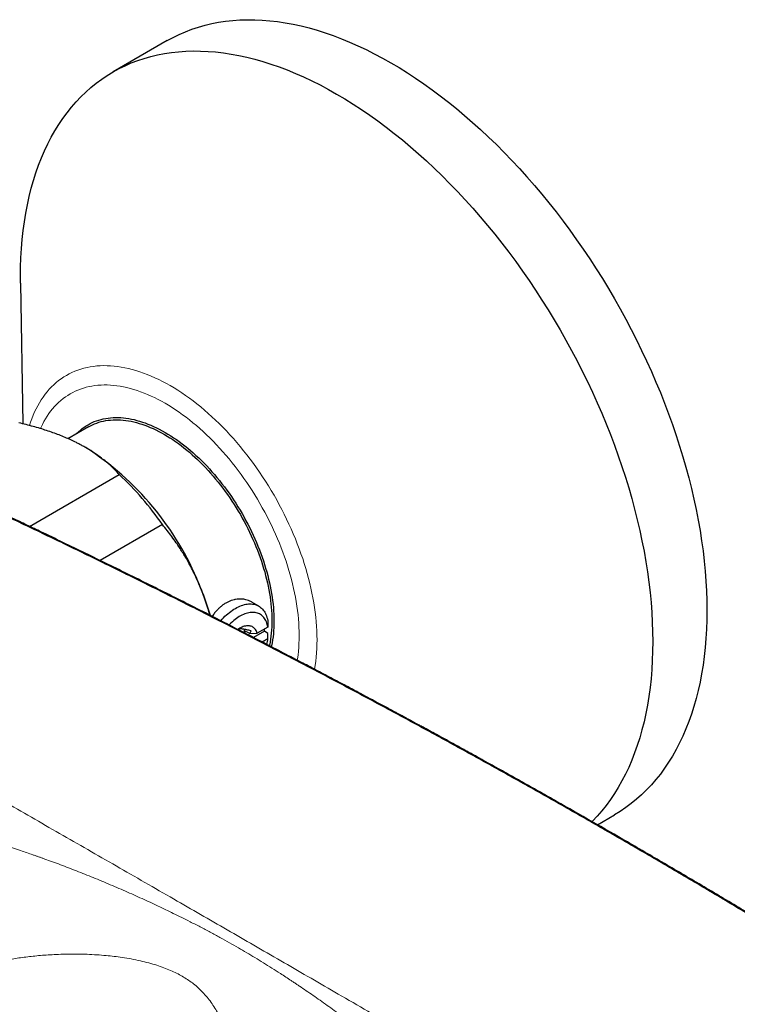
# Model space of a CAD drawing. Header units: millimetres. Extents: x 8 to 1269, y 12 to 684.
# Tile 40 of 50: x 1096 to 1152, y 338 to 415. Entities that reach past the tile are written whole.
import ezdxf

# ---------------------------------------------------------------- set-up
doc = ezdxf.new("R2010")
doc.units = ezdxf.units.MM

msp = doc.modelspace()

# ---------------------------------------------------------------- linework, layer by layer
at = {"color": 7, "linetype": 'Continuous', "lineweight": 30}
for p, q in [((1107.125, 413.106), (1102.883, 410.657)), ((1095.637, 394.127), (1095.803, 383.104)), ((1100.943, 382.864), (1099.346, 381.942)), ((1100.728, 381.246), (1100.712, 381.256)), ((1096.332, 375.078), (1103.366, 379.139)), ((1106.746, 375.213), (1101.871, 372.399)), ((1114.279, 368.835), (1113.749, 369.141)), ((1115.001, 367.185), (1114.168, 366.703)), ((1115.006, 367.596), (1115.001, 367.185)), ((1113.232, 366.898), (1113.584, 366.695)), ((1113.232, 366.702), (1113.232, 366.898)), ((1113.584, 366.695), (1114.168, 366.703)), ((1114.723, 366.861), (1113.876, 366.372)), ((1114.549, 366.026), (1115.001, 366.286)), ((1115.006, 366.697), (1114.723, 366.861)), ((1115.001, 366.286), (1115.006, 366.697)), ((1140.797, 351.717), (1142.123, 352.483))]:
    msp.add_line(p, q, dxfattribs=at)
at = {"color": 7, "linetype": 'Continuous', "lineweight": 30, "flags": 128}
for points in [[(1107.125, 413.106), (1107.588, 413.36), (1108.064, 413.593), (1108.551, 413.805), (1109.049, 413.996), (1109.558, 414.165), (1110.077, 414.313), (1110.606, 414.44), (1111.145, 414.544), (1111.693, 414.627), (1112.25, 414.688), (1112.815, 414.728), (1113.388, 414.745), (1113.969, 414.74), (1114.558, 414.714), (1115.153, 414.666), (1115.755, 414.595), (1116.363, 414.504), (1116.976, 414.39), (1117.595, 414.255), (1118.219, 414.098), (1118.847, 413.919), (1119.479, 413.72), (1120.114, 413.499), (1120.753, 413.257), (1121.394, 412.994), (1122.037, 412.71), (1122.682, 412.406), (1123.329, 412.082), (1123.976, 411.738), (1124.624, 411.374), (1125.272, 410.99), (1125.919, 410.587), (1126.566, 410.165), (1127.211, 409.724), (1127.854, 409.264), (1128.496, 408.787), (1129.134, 408.291), (1129.77, 407.779), (1130.402, 407.249), (1131.03, 406.702), (1131.653, 406.139), (1132.272, 405.56), (1132.885, 404.965), (1133.493, 404.355), (1134.095, 403.731), (1134.69, 403.092), (1135.279, 402.439), (1135.86, 401.772), (1136.433, 401.093), (1136.998, 400.401), (1137.555, 399.697), (1138.103, 398.982), (1138.642, 398.255), (1139.171, 397.518), (1139.69, 396.77), (1140.199, 396.014), (1140.697, 395.248), (1141.184, 394.473), (1141.66, 393.691), (1142.124, 392.901), (1142.576, 392.104), (1143.016, 391.3), (1143.443, 390.491), (1143.857, 389.677), (1144.259, 388.858), (1144.646, 388.034), (1145.02, 387.208), (1145.38, 386.378), (1145.726, 385.545), (1146.057, 384.711), (1146.374, 383.876), (1146.675, 383.039), (1146.962, 382.203), (1147.233, 381.367), (1147.489, 380.532), (1147.729, 379.698), (1147.953, 378.867), (1148.162, 378.038), (1148.354, 377.213), (1148.53, 376.391), (1148.689, 375.574), (1148.832, 374.762), (1148.958, 373.955), (1149.068, 373.154), (1149.161, 372.36), (1149.237, 371.573), (1149.297, 370.794), (1149.339, 370.023), (1149.364, 369.261), (1149.373, 368.508), (1149.364, 367.764), (1149.339, 367.031), (1149.297, 366.309), (1149.237, 365.599), (1149.161, 364.899), (1149.068, 364.213), (1148.958, 363.539), (1148.832, 362.878), (1148.689, 362.231), (1148.53, 361.598), (1148.354, 360.979), (1148.162, 360.375), (1147.953, 359.787), (1147.729, 359.215), (1147.489, 358.658), (1147.233, 358.119), (1146.962, 357.596), (1146.675, 357.09), (1146.374, 356.602), (1146.057, 356.132), (1145.726, 355.68), (1145.38, 355.247), (1145.02, 354.833), (1144.646, 354.438), (1144.259, 354.062), (1143.857, 353.706), (1143.443, 353.37), (1143.016, 353.054), (1142.576, 352.759), (1142.124, 352.484), (1142.123, 352.483)], [(1095.637, 394.127), (1095.633, 394.633), (1095.641, 395.376), (1095.667, 396.109), (1095.709, 396.831), (1095.768, 397.542), (1095.844, 398.241), (1095.937, 398.927), (1096.047, 399.601), (1096.174, 400.262), (1096.316, 400.909), (1096.476, 401.543), (1096.652, 402.161), (1096.844, 402.765), (1097.052, 403.353), (1097.276, 403.925), (1097.517, 404.482), (1097.772, 405.022), (1098.044, 405.544), (1098.33, 406.05), (1098.632, 406.538), (1098.948, 407.008), (1099.28, 407.46), (1099.625, 407.893), (1099.985, 408.307), (1100.359, 408.702), (1100.747, 409.078), (1101.148, 409.434), (1101.562, 409.77), (1101.99, 410.086), (1102.429, 410.381), (1102.881, 410.656), (1103.346, 410.911), (1103.821, 411.144), (1104.308, 411.356), (1104.807, 411.547), (1105.315, 411.716), (1105.834, 411.864), (1106.364, 411.99), (1106.902, 412.095), (1107.45, 412.178), (1108.007, 412.239), (1108.572, 412.278), (1109.146, 412.296), (1109.727, 412.291), (1110.315, 412.265), (1110.91, 412.216), (1111.512, 412.146), (1112.12, 412.054), (1112.734, 411.941), (1113.352, 411.805), (1113.976, 411.648), (1114.604, 411.47), (1115.236, 411.27), (1115.871, 411.049), (1116.51, 410.808), (1117.151, 410.545), (1117.794, 410.261), (1118.44, 409.957), (1119.086, 409.633), (1119.734, 409.289), (1120.381, 408.924), (1121.029, 408.541), (1121.677, 408.138), (1122.323, 407.715), (1122.968, 407.274), (1123.612, 406.815), (1124.253, 406.338), (1124.892, 405.842), (1125.527, 405.329), (1126.159, 404.8), (1126.787, 404.253), (1127.41, 403.69), (1128.029, 403.111), (1128.643, 402.516), (1129.251, 401.906), (1129.852, 401.282), (1130.448, 400.643), (1131.036, 399.99), (1131.617, 399.323), (1132.19, 398.644), (1132.756, 397.952), (1133.313, 397.248), (1133.861, 396.532), (1134.399, 395.806), (1134.928, 395.069), (1135.447, 394.321), (1135.956, 393.564), (1136.454, 392.798), (1136.942, 392.024), (1137.417, 391.241), (1137.881, 390.451), (1138.334, 389.654), (1138.773, 388.851), (1139.201, 388.042), (1139.615, 387.228), (1140.016, 386.408), (1140.404, 385.585), (1140.778, 384.758), (1141.137, 383.928), (1141.483, 383.096), (1141.814, 382.262), (1142.131, 381.426), (1142.433, 380.59), (1142.719, 379.754), (1142.991, 378.918), (1143.246, 378.083), (1143.486, 377.249), (1143.711, 376.418), (1143.919, 375.589), (1144.111, 374.764), (1144.287, 373.942), (1144.446, 373.125), (1144.589, 372.312), (1144.716, 371.506), (1144.825, 370.705), (1144.918, 369.911), (1144.995, 369.124), (1145.054, 368.345), (1145.096, 367.574), (1145.122, 366.811), (1145.13, 366.058), (1145.122, 365.315), (1145.096, 364.582), (1145.054, 363.86), (1144.995, 363.149), (1144.918, 362.45), (1144.825, 361.764), (1144.716, 361.089), (1144.589, 360.429), (1144.446, 359.781), (1144.287, 359.148), (1144.111, 358.53), (1143.919, 357.926), (1143.711, 357.338), (1143.486, 356.766), (1143.246, 356.209), (1142.991, 355.669), (1142.719, 355.147), (1142.433, 354.641), (1142.131, 354.153), (1141.814, 353.683), (1141.483, 353.231), (1141.137, 352.798), (1140.778, 352.384), (1140.404, 351.989), (1140.374, 351.959)], [(1100.018, 382.33), (1100.047, 382.361), (1100.181, 382.49), (1100.319, 382.613), (1100.462, 382.728), (1100.609, 382.837), (1100.761, 382.939), (1100.916, 383.034), (1101.076, 383.121), (1101.24, 383.202), (1101.408, 383.275), (1101.58, 383.341), (1101.755, 383.399), (1101.934, 383.45), (1102.116, 383.494), (1102.302, 383.53), (1102.491, 383.558), (1102.683, 383.579), (1102.877, 383.593), (1103.075, 383.599), (1103.275, 383.597), (1103.478, 383.588), (1103.683, 383.571), (1103.89, 383.547), (1104.1, 383.516), (1104.311, 383.476), (1104.524, 383.43), (1104.739, 383.376), (1104.956, 383.314), (1105.173, 383.245), (1105.392, 383.169), (1105.612, 383.086), (1105.833, 382.995), (1106.055, 382.898), (1106.277, 382.793), (1106.5, 382.681), (1106.723, 382.563), (1106.946, 382.437), (1107.17, 382.305), (1107.393, 382.166), (1107.615, 382.02), (1107.838, 381.869), (1108.059, 381.71), (1108.28, 381.546), (1108.5, 381.375), (1108.719, 381.198), (1108.937, 381.016), (1109.154, 380.827), (1109.368, 380.633), (1109.582, 380.434), (1109.793, 380.229), (1110.002, 380.019), (1110.21, 379.804), (1110.415, 379.583), (1110.618, 379.358), (1110.818, 379.129), (1111.015, 378.895), (1111.21, 378.656), (1111.402, 378.414), (1111.591, 378.167), (1111.777, 377.917), (1111.959, 377.663), (1112.138, 377.405), (1112.313, 377.144), (1112.485, 376.88), (1112.653, 376.614), (1112.816, 376.344), (1112.976, 376.072), (1113.132, 375.797), (1113.284, 375.52), (1113.431, 375.242), (1113.574, 374.961), (1113.712, 374.679), (1113.845, 374.395), (1113.974, 374.11), (1114.098, 373.824), (1114.217, 373.537), (1114.332, 373.25), (1114.441, 372.962), (1114.545, 372.674), (1114.643, 372.386), (1114.737, 372.098), (1114.825, 371.81), (1114.908, 371.523), (1114.985, 371.236), (1115.057, 370.951), (1115.123, 370.666), (1115.184, 370.383), (1115.238, 370.102), (1115.288, 369.822), (1115.331, 369.544), (1115.369, 369.268), (1115.401, 368.994), (1115.427, 368.723), (1115.448, 368.454), (1115.462, 368.189), (1115.471, 367.926), (1115.474, 367.667), (1115.471, 367.411), (1115.462, 367.158), (1115.448, 366.909), (1115.427, 366.664), (1115.401, 366.423), (1115.369, 366.187), (1115.331, 365.955), (1115.288, 365.727), (1115.271, 365.649)], [(1100.943, 382.864), (1101.1, 382.95), (1101.262, 383.03), (1101.427, 383.102), (1101.597, 383.167), (1101.77, 383.224), (1101.946, 383.275), (1102.126, 383.318), (1102.309, 383.353), (1102.496, 383.381), (1102.685, 383.402), (1102.877, 383.416), (1103.072, 383.421), (1103.27, 383.42), (1103.47, 383.411), (1103.672, 383.394), (1103.877, 383.371), (1104.083, 383.339), (1104.292, 383.301), (1104.502, 383.255), (1104.714, 383.201), (1104.928, 383.141), (1105.143, 383.073), (1105.359, 382.998), (1105.576, 382.915), (1105.794, 382.826), (1106.013, 382.73), (1106.232, 382.626), (1106.452, 382.516), (1106.672, 382.399), (1106.892, 382.275), (1107.113, 382.145), (1107.333, 382.008), (1107.552, 381.864), (1107.772, 381.714), (1107.991, 381.558), (1108.209, 381.396), (1108.426, 381.227), (1108.642, 381.053), (1108.857, 380.873), (1109.07, 380.687), (1109.282, 380.495), (1109.493, 380.299), (1109.701, 380.096), (1109.908, 379.889), (1110.112, 379.677), (1110.315, 379.459), (1110.515, 379.237), (1110.712, 379.011), (1110.907, 378.78), (1111.1, 378.545), (1111.289, 378.305), (1111.475, 378.062), (1111.658, 377.815), (1111.838, 377.564), (1112.015, 377.31), (1112.188, 377.053), (1112.357, 376.792), (1112.523, 376.529), (1112.684, 376.263), (1112.842, 375.994), (1112.996, 375.723), (1113.146, 375.45), (1113.291, 375.175), (1113.432, 374.898), (1113.568, 374.62), (1113.7, 374.34), (1113.827, 374.059), (1113.949, 373.777), (1114.067, 373.494), (1114.18, 373.21), (1114.287, 372.926), (1114.39, 372.642), (1114.487, 372.357), (1114.579, 372.073), (1114.666, 371.789), (1114.748, 371.506), (1114.824, 371.223), (1114.895, 370.941), (1114.96, 370.661), (1115.02, 370.381), (1115.074, 370.103), (1115.123, 369.827), (1115.166, 369.553), (1115.203, 369.281), (1115.235, 369.011), (1115.261, 368.743), (1115.281, 368.478), (1115.295, 368.216), (1115.304, 367.957), (1115.307, 367.701), (1115.304, 367.448), (1115.295, 367.199), (1115.281, 366.953), (1115.261, 366.712), (1115.235, 366.474), (1115.203, 366.24), (1115.166, 366.011), (1115.123, 365.787), (1115.112, 365.733)], [(1111.313, 367.687), (1111.314, 367.688), (1111.421, 367.808), (1111.53, 367.922), (1111.641, 368.033), (1111.754, 368.138), (1111.869, 368.238), (1111.984, 368.333), (1112.101, 368.422), (1112.218, 368.505), (1112.336, 368.583), (1112.455, 368.654), (1112.573, 368.719), (1112.691, 368.778), (1112.808, 368.83), (1112.925, 368.875), (1113.04, 368.914), (1113.155, 368.946), (1113.268, 368.972), (1113.379, 368.99), (1113.488, 369.001), (1113.595, 369.006), (1113.7, 369.003), (1113.802, 368.993), (1113.902, 368.977), (1113.998, 368.953), (1114.091, 368.923), (1114.181, 368.886), (1114.267, 368.842), (1114.349, 368.791), (1114.427, 368.734), (1114.501, 368.671), (1114.571, 368.601), (1114.637, 368.525), (1114.697, 368.443), (1114.753, 368.355), (1114.805, 368.262), (1114.851, 368.163), (1114.892, 368.059), (1114.929, 367.95), (1114.96, 367.836), (1114.986, 367.718), (1115.006, 367.596)], [(1115.001, 367.185), (1114.98, 367.296), (1114.953, 367.402), (1114.921, 367.504), (1114.884, 367.601), (1114.842, 367.693), (1114.795, 367.779), (1114.743, 367.86), (1114.687, 367.936), (1114.626, 368.005), (1114.561, 368.069), (1114.491, 368.126), (1114.418, 368.176), (1114.341, 368.221), (1114.26, 368.258), (1114.175, 368.289), (1114.088, 368.313), (1113.997, 368.331), (1113.903, 368.341), (1113.807, 368.345), (1113.708, 368.342), (1113.608, 368.332), (1113.505, 368.315), (1113.401, 368.291), (1113.295, 368.26), (1113.188, 368.223), (1113.08, 368.179), (1112.971, 368.129), (1112.863, 368.072), (1112.754, 368.009), (1112.645, 367.94), (1112.536, 367.865), (1112.428, 367.785), (1112.321, 367.698), (1112.216, 367.607), (1112.111, 367.51), (1112.008, 367.408), (1111.959, 367.357)], [(1114.168, 366.703), (1114.141, 366.784), (1114.11, 366.859), (1114.073, 366.929), (1114.032, 366.994), (1113.986, 367.053), (1113.936, 367.106), (1113.881, 367.153), (1113.823, 367.193), (1113.76, 367.227), (1113.694, 367.254), (1113.624, 367.274), (1113.552, 367.288), (1113.476, 367.294), (1113.399, 367.294), (1113.318, 367.287), (1113.236, 367.273), (1113.153, 367.252), (1113.068, 367.225), (1112.982, 367.19), (1112.895, 367.15), (1112.808, 367.103), (1112.721, 367.049), (1112.652, 367.002)], [(1113.183, 366.727), (1113.18, 366.833), (1113.173, 367.013)], [(1114.723, 366.861), (1114.736, 366.98), (1114.741, 367.034)]]:
    msp.add_lwpolyline(points, dxfattribs=at)
at = {"color": 252, "linetype": 'Continuous', "lineweight": 0, "flags": 128}
for points in [[(1096.338, 382.97), (1096.423, 383.234), (1096.519, 383.507), (1096.623, 383.773), (1096.735, 384.031), (1096.854, 384.282), (1096.98, 384.525), (1097.113, 384.759), (1097.253, 384.986), (1097.4, 385.204), (1097.554, 385.414), (1097.714, 385.615), (1097.881, 385.808), (1098.055, 385.991), (1098.235, 386.165), (1098.421, 386.331), (1098.614, 386.487), (1098.812, 386.633), (1099.016, 386.771), (1099.226, 386.898), (1099.442, 387.016), (1099.662, 387.125), (1099.889, 387.223), (1100.12, 387.312), (1100.356, 387.39), (1100.597, 387.459), (1100.843, 387.518), (1101.093, 387.566), (1101.348, 387.605), (1101.606, 387.633), (1101.869, 387.651), (1102.135, 387.66), (1102.405, 387.657), (1102.678, 387.645), (1102.954, 387.623), (1103.234, 387.59), (1103.516, 387.547), (1103.801, 387.495), (1104.088, 387.432), (1104.378, 387.359), (1104.669, 387.276), (1104.963, 387.183), (1105.258, 387.081), (1105.554, 386.969), (1105.852, 386.847), (1106.151, 386.715), (1106.45, 386.574), (1106.751, 386.423), (1107.051, 386.263), (1107.352, 386.094), (1107.653, 385.916), (1107.953, 385.729), (1108.254, 385.533), (1108.553, 385.328), (1108.852, 385.115), (1109.15, 384.893), (1109.446, 384.663), (1109.741, 384.425), (1110.035, 384.179), (1110.326, 383.925), (1110.616, 383.663), (1110.903, 383.395), (1111.188, 383.118), (1111.47, 382.835), (1111.75, 382.545), (1112.026, 382.248), (1112.299, 381.945), (1112.569, 381.636), (1112.835, 381.32), (1113.098, 380.999), (1113.356, 380.672), (1113.611, 380.34), (1113.861, 380.003), (1114.107, 379.66), (1114.348, 379.313), (1114.584, 378.962), (1114.815, 378.606), (1115.042, 378.246), (1115.262, 377.883), (1115.478, 377.516), (1115.688, 377.146), (1115.892, 376.773), (1116.09, 376.398), (1116.283, 376.019), (1116.469, 375.639), (1116.649, 375.257), (1116.823, 374.873), (1116.99, 374.487), (1117.15, 374.101), (1117.304, 373.714), (1117.451, 373.326), (1117.591, 372.937), (1117.724, 372.549), (1117.85, 372.161), (1117.969, 371.773), (1118.081, 371.386), (1118.185, 371), (1118.281, 370.615), (1118.371, 370.232), (1118.452, 369.85), (1118.526, 369.471), (1118.593, 369.094), (1118.651, 368.719), (1118.702, 368.347), (1118.746, 367.979), (1118.781, 367.613), (1118.808, 367.251), (1118.828, 366.893), (1118.84, 366.539), (1118.844, 366.19), (1118.84, 365.845), (1118.828, 365.504), (1118.808, 365.169), (1118.781, 364.839), (1118.746, 364.514), (1118.702, 364.195), (1118.652, 363.887)], [(1097.2, 382.729), (1097.245, 382.83), (1097.354, 383.059), (1097.469, 383.281), (1097.59, 383.496), (1097.718, 383.703), (1097.853, 383.902), (1097.993, 384.094), (1098.14, 384.278), (1098.293, 384.453), (1098.451, 384.621), (1098.616, 384.78), (1098.786, 384.931), (1098.962, 385.074), (1099.143, 385.208), (1099.33, 385.333), (1099.521, 385.45), (1099.718, 385.558), (1099.92, 385.657), (1100.127, 385.747), (1100.338, 385.828), (1100.554, 385.9), (1100.774, 385.962), (1100.999, 386.016), (1101.227, 386.061), (1101.46, 386.096), (1101.696, 386.122), (1101.936, 386.138), (1102.179, 386.146), (1102.426, 386.144), (1102.675, 386.132), (1102.928, 386.112), (1103.183, 386.082), (1103.441, 386.043), (1103.702, 385.995), (1103.964, 385.938), (1104.229, 385.871), (1104.495, 385.795), (1104.763, 385.711), (1105.033, 385.617), (1105.304, 385.514), (1105.576, 385.403), (1105.849, 385.282), (1106.123, 385.153), (1106.397, 385.016), (1106.672, 384.87), (1106.946, 384.715), (1107.221, 384.552), (1107.496, 384.381), (1107.77, 384.202), (1108.044, 384.015), (1108.317, 383.82), (1108.589, 383.618), (1108.86, 383.408), (1109.13, 383.19), (1109.398, 382.965), (1109.664, 382.733), (1109.929, 382.494), (1110.191, 382.249), (1110.452, 381.996), (1110.709, 381.737), (1110.965, 381.472), (1111.217, 381.201), (1111.467, 380.924), (1111.714, 380.642), (1111.957, 380.353), (1112.197, 380.06), (1112.433, 379.761), (1112.665, 379.458), (1112.894, 379.149), (1113.118, 378.836), (1113.339, 378.519), (1113.555, 378.198), (1113.766, 377.873), (1113.973, 377.545), (1114.174, 377.213), (1114.371, 376.877), (1114.563, 376.539), (1114.75, 376.198), (1114.931, 375.855), (1115.107, 375.51), (1115.277, 375.162), (1115.442, 374.813), (1115.6, 374.462), (1115.753, 374.11), (1115.9, 373.757), (1116.04, 373.403), (1116.174, 373.048), (1116.302, 372.693), (1116.424, 372.339), (1116.539, 371.984), (1116.648, 371.629), (1116.749, 371.276), (1116.845, 370.923), (1116.933, 370.571), (1117.015, 370.221), (1117.089, 369.873), (1117.157, 369.526), (1117.217, 369.181), (1117.271, 368.839), (1117.318, 368.499), (1117.357, 368.162), (1117.389, 367.828), (1117.415, 367.498), (1117.433, 367.171), (1117.443, 366.847), (1117.447, 366.528), (1117.443, 366.212), (1117.433, 365.901), (1117.415, 365.595), (1117.389, 365.294), (1117.357, 364.997), (1117.318, 364.706), (1117.301, 364.595)]]:
    msp.add_lwpolyline(points, dxfattribs=at)
at = {"color": 7, "linetype": 'Continuous', "lineweight": 30}
for centre, radius, start, end in [((1088.481, 362.031), 22.786, 22.01392, 57.48749), ((1086.222, 360.963), 24.985, 34.7727, 46.67284), ((1087.834, 361.259), 23.68, 16.77775, 23.15889), ((1110.899, 366.873), 4.144, 345.53136, 351.85789)]:
    msp.add_arc(centre, radius, start, end, dxfattribs=at)
for points, knots in [([(1100.142, 381.566), (1100.097, 381.589), (1099.91, 381.684), (1099.573, 381.845), (1099.123, 382.043), (1098.656, 382.232), (1098.173, 382.411), (1097.675, 382.581), (1097.158, 382.742), (1096.622, 382.896), (1096.069, 383.042), (1095.692, 383.132), (1095.504, 383.176)], [0, 0, 0, 0, 0.034084, 0.138903, 0.243764, 0.348586, 0.454788, 0.561028, 0.667236, 0.778144, 0.889084, 1, 1, 1, 1]), ([(1200.746, 313.206), (1199.617, 314.005), (1197.359, 315.603), (1193.965, 317.97), (1190.568, 320.315), (1187.165, 322.637), (1183.758, 324.934), (1180.412, 327.165), (1177.126, 329.33), (1173.902, 331.431), (1170.675, 333.51), (1167.444, 335.568), (1164.209, 337.605), (1160.972, 339.62), (1157.731, 341.614), (1154.487, 343.586), (1151.24, 345.537), (1148.01, 347.454), (1144.796, 349.338), (1141.599, 351.19), (1138.4, 353.021), (1135.178, 354.842), (1131.935, 356.652), (1128.671, 358.451), (1125.404, 360.228), (1122.135, 361.982), (1118.883, 363.704), (1115.649, 365.394), (1112.433, 367.052), (1109.215, 368.689), (1105.974, 370.315), (1102.71, 371.93), (1099.422, 373.532), (1096.133, 375.113), (1092.842, 376.67), (1089.551, 378.204), (1086.258, 379.717), (1084.063, 380.706), (1082.965, 381.201)], [0, 0, 0, 0, 0.0292677, 0.0585355, 0.0878036, 0.1170719, 0.1463404, 0.1756091, 0.2032055, 0.230802, 0.2583986, 0.2859954, 0.3135923, 0.3411894, 0.3687865, 0.3963837, 0.423981, 0.4515783, 0.4786829, 0.5057876, 0.5328922, 0.5599969, 0.5875944, 0.6151918, 0.6427893, 0.6703867, 0.697984, 0.7250885, 0.7521929, 0.7792972, 0.8064015, 0.8340588, 0.8617159, 0.889373, 0.9170299, 0.9446868, 0.9723434, 1, 1, 1, 1]), ([(1200.933, 313.183), (1200.767, 313.3), (1200.442, 313.531), (1199.962, 313.871), (1199.499, 314.198), (1199.052, 314.513), (1198.623, 314.816), (1198.218, 315.101), (1197.837, 315.369), (1197.479, 315.621), (1197.135, 315.861), (1196.807, 316.091), (1196.415, 316.365), (1195.956, 316.686), (1195.426, 317.056), (1194.899, 317.423), (1194.376, 317.786), (1193.72, 318.241), (1192.937, 318.783), (1192.028, 319.41), (1191.131, 320.027), (1190.248, 320.632), (1189.024, 321.469), (1187.453, 322.538), (1185.532, 323.837), (1183.609, 325.128), (1181.181, 326.748), (1178.246, 328.688), (1174.802, 330.937), (1171.355, 333.162), (1168.026, 335.285), (1164.818, 337.307), (1161.73, 339.231), (1158.639, 341.137), (1155.545, 343.023), (1152.449, 344.889), (1149.35, 346.735), (1146.248, 348.562), (1143.254, 350.305), (1140.368, 351.967), (1138.307, 353.141), (1136.965, 353.901), (1136.34, 354.253), (1135.716, 354.605), (1135.092, 354.956), (1134.467, 355.306), (1133.837, 355.658), (1133.203, 356.012), (1132.559, 356.37), (1131.906, 356.733), (1131.24, 357.101), (1130.646, 357.429), (1130.132, 357.713), (1129.704, 357.948), (1129.283, 358.179), (1128.871, 358.405), (1128.417, 358.653), (1127.923, 358.923), (1127.51, 359.148), (1127.227, 359.302), (1127.075, 359.385), (1126.934, 359.462), (1126.806, 359.531), (1126.692, 359.593), (1126.59, 359.648), (1126.502, 359.696), (1126.425, 359.738), (1126.351, 359.778), (1126.273, 359.82), (1126.183, 359.869), (1126.081, 359.924), (1125.968, 359.986), (1125.833, 360.059), (1125.676, 360.144), (1125.494, 360.242), (1125.296, 360.349), (1125.082, 360.464), (1124.858, 360.585), (1124.631, 360.707), (1124.275, 360.899), (1123.793, 361.158), (1123.15, 361.502), (1122.482, 361.86), (1121.79, 362.229), (1120.936, 362.683), (1119.92, 363.22), (1118.744, 363.84), (1116.941, 364.786), (1114.503, 366.053), (1111.285, 367.705), (1107.925, 369.405), (1104.423, 371.151), (1100.92, 372.871), (1098.391, 374.093), (1096.838, 374.836), (1096.263, 375.111), (1095.687, 375.386), (1095.114, 375.658), (1094.549, 375.925), (1094.018, 376.176), (1093.522, 376.411), (1093.058, 376.629), (1092.695, 376.8), (1092.428, 376.925), (1092.255, 377.006), (1092.083, 377.086), (1091.913, 377.166), (1091.741, 377.246), (1091.555, 377.333), (1091.351, 377.428), (1091.125, 377.534), (1090.884, 377.646), (1090.626, 377.766), (1090.354, 377.892), (1090.065, 378.026), (1089.75, 378.172), (1089.407, 378.331), (1089.035, 378.503), (1088.643, 378.683), (1088.233, 378.872), (1087.804, 379.069), (1087.356, 379.274), (1086.889, 379.488), (1086.402, 379.71), (1085.897, 379.94), (1085.376, 380.177), (1084.839, 380.42), (1084.287, 380.669), (1083.716, 380.926), (1083.33, 381.1), (1083.133, 381.188)], [0, 0, 0, 0, 0.004294, 0.008441, 0.012441, 0.016294, 0.020001, 0.023561, 0.026783, 0.029874, 0.032835, 0.035666, 0.038366, 0.042975, 0.047545, 0.052086, 0.056599, 0.061083, 0.069019, 0.076852, 0.084569, 0.092169, 0.099652, 0.116162, 0.132669, 0.149175, 0.165682, 0.195158, 0.224634, 0.254111, 0.283587, 0.309905, 0.336223, 0.362541, 0.38886, 0.415178, 0.441497, 0.467815, 0.494133, 0.517663, 0.541193, 0.546476, 0.551758, 0.55704, 0.562322, 0.567605, 0.572901, 0.578301, 0.583707, 0.589227, 0.594862, 0.60061, 0.604279, 0.607912, 0.611468, 0.614947, 0.618348, 0.622979, 0.627459, 0.628834, 0.630134, 0.631323, 0.632401, 0.633369, 0.634225, 0.634971, 0.635607, 0.636176, 0.636839, 0.637594, 0.638452, 0.639414, 0.640479, 0.641867, 0.643397, 0.645071, 0.646889, 0.648815, 0.650737, 0.652647, 0.657842, 0.662949, 0.668914, 0.674756, 0.680476, 0.69054, 0.700457, 0.710225, 0.736165, 0.762105, 0.791582, 0.821059, 0.850536, 0.880013, 0.884856, 0.889698, 0.89454, 0.89938, 0.904139, 0.908781, 0.912767, 0.916662, 0.920465, 0.921933, 0.923388, 0.924829, 0.926255, 0.927674, 0.929174, 0.930938, 0.932834, 0.934862, 0.937022, 0.939315, 0.941739, 0.944296, 0.947261, 0.950386, 0.953672, 0.957117, 0.960722, 0.964487, 0.968412, 0.972497, 0.976742, 0.981147, 0.985628, 0.990265, 0.995055, 1, 1, 1, 1]), ([(1103.366, 379.139), (1103.259, 379.254), (1103.047, 379.48), (1102.704, 379.808), (1102.348, 380.121), (1101.972, 380.422), (1101.616, 380.682), (1101.282, 380.907), (1100.979, 381.099), (1100.686, 381.272), (1100.407, 381.428), (1100.23, 381.52), (1100.142, 381.566)], [0, 0, 0, 0, 0.128141, 0.25164, 0.375136, 0.494711, 0.614282, 0.698592, 0.782922, 0.86723, 0.933615, 1, 1, 1, 1]), ([(1109.606, 370.572), (1109.583, 370.626), (1109.482, 370.861), (1109.293, 371.273), (1109.03, 371.799), (1108.775, 372.272), (1108.531, 372.695), (1108.303, 373.067), (1108.07, 373.431), (1107.798, 373.834), (1107.482, 374.276), (1107.121, 374.752), (1106.871, 375.059), (1106.746, 375.213)], [0, 0, 0, 0, 0.031425, 0.137231, 0.24308, 0.348889, 0.428938, 0.508987, 0.58762, 0.666254, 0.777489, 0.888757, 1, 1, 1, 1]), ([(1110.453, 368.121), (1110.436, 368.185), (1110.379, 368.397), (1110.254, 368.815), (1110.072, 369.371), (1109.852, 369.978), (1109.688, 370.374), (1109.606, 370.572)], [0, 0, 0, 0, 0.075456, 0.25295, 0.501933, 0.751025, 1, 1, 1, 1]), ([(1113.748, 369.138), (1113.723, 369.153), (1113.637, 369.206), (1113.476, 369.273), (1113.286, 369.333), (1113.105, 369.368), (1112.92, 369.388), (1112.71, 369.389), (1112.515, 369.367), (1112.323, 369.328), (1112.135, 369.274), (1111.913, 369.184), (1111.693, 369.068), (1111.483, 368.93), (1111.283, 368.771), (1111.095, 368.596), (1110.914, 368.4), (1110.76, 368.211), (1110.671, 368.081), (1110.636, 368.029)], [0, 0, 0, 0, 0.027161, 0.093964, 0.161926, 0.212379, 0.262832, 0.331209, 0.400641, 0.435541, 0.500663, 0.567038, 0.633413, 0.701099, 0.763852, 0.827707, 0.891564, 0.956542, 1, 1, 1, 1]), ([(1113.679, 366.898), (1113.624, 366.913), (1113.512, 366.942), (1113.35, 366.98), (1113.195, 367.012), (1113.067, 367.032), (1112.965, 367.043), (1112.886, 367.047), (1112.815, 367.045), (1112.759, 367.039), (1112.712, 367.031), (1112.69, 367.022), (1112.678, 367.018)], [0, 0, 0, 0, 0.12247, 0.245617, 0.371901, 0.49989, 0.586836, 0.674525, 0.764413, 0.854966, 0.924976, 1, 1, 1, 1]), ([(1113.584, 366.695), (1113.585, 366.697), (1113.592, 366.716), (1113.606, 366.753), (1113.636, 366.82), (1113.662, 366.867), (1113.679, 366.898)], [0, 0, 0, 0, 0.022493, 0.266194, 0.510209, 1, 1, 1, 1])]:
    msp.add_open_spline(points, degree=3, knots=knots, dxfattribs=at)
at = {"color": 252, "linetype": 'Continuous', "lineweight": 0}
for points, knots in [([(1059.676, 373.423), (1060.325, 373.048), (1061.622, 372.3), (1063.587, 371.168), (1065.563, 370.031), (1067.551, 368.888), (1069.407, 367.822), (1071.13, 366.832), (1072.721, 365.919), (1074.323, 365), (1075.938, 364.074), (1077.709, 363.059), (1079.64, 361.952), (1081.734, 360.752), (1083.84, 359.546), (1085.959, 358.332), (1088.091, 357.111), (1090.237, 355.881), (1092.397, 354.643), (1094.571, 353.397), (1096.759, 352.142), (1098.961, 350.878), (1101.175, 349.606), (1103.404, 348.326), (1105.645, 347.037), (1107.836, 345.776), (1109.976, 344.543), (1112.064, 343.34), (1114.16, 342.13), (1116.265, 340.914), (1118.378, 339.691), (1120.566, 338.425), (1122.83, 337.115), (1125.169, 335.759), (1127.519, 334.396), (1129.881, 333.025), (1132.254, 331.648), (1134.638, 330.263), (1136.966, 328.911), (1139.238, 327.591), (1141.452, 326.304), (1143.673, 325.013), (1145.902, 323.718), (1148.138, 322.418), (1150.384, 321.113), (1152.639, 319.803), (1154.903, 318.488), (1157.175, 317.169), (1159.453, 315.848), (1161.736, 314.524), (1163.984, 313.22), (1166.201, 311.936), (1168.385, 310.672), (1170.58, 309.402), (1172.785, 308.127), (1174.263, 307.273), (1175.003, 306.846)], [0, 0, 0, 0, 0.0197949, 0.0395529, 0.0592719, 0.0789498, 0.0985848, 0.1139811, 0.1293868, 0.1448758, 0.1603561, 0.1758274, 0.1955474, 0.2152512, 0.2349383, 0.2546076, 0.2742728, 0.2939452, 0.3136247, 0.333311, 0.3530043, 0.3727042, 0.3924108, 0.4121238, 0.4318431, 0.4515684, 0.4696546, 0.487745, 0.5058276, 0.5238895, 0.541954, 0.5600207, 0.5797319, 0.5994448, 0.6191594, 0.6388753, 0.6585927, 0.6783112, 0.698031, 0.7161084, 0.7341866, 0.7522606, 0.7703033, 0.7883513, 0.8064044, 0.824462, 0.8425236, 0.8605883, 0.8786323, 0.8966092, 0.9146229, 0.9316399, 0.9486873, 0.9657641, 0.9828688, 1, 1, 1, 1]), ([(1092.242, 350.731), (1092.41, 350.684), (1092.754, 350.587), (1093.285, 350.432), (1093.839, 350.266), (1094.417, 350.087), (1095.018, 349.895), (1095.586, 349.708), (1096.116, 349.529), (1096.475, 349.406), (1096.713, 349.323), (1096.825, 349.284), (1096.938, 349.244), (1097.051, 349.204), (1097.165, 349.164), (1097.276, 349.124), (1097.549, 349.027), (1097.988, 348.868), (1098.602, 348.641), (1099.227, 348.405), (1099.864, 348.159), (1100.509, 347.905), (1101.162, 347.643), (1101.823, 347.373), (1102.493, 347.093), (1103.167, 346.806), (1103.838, 346.515), (1104.496, 346.225), (1105.142, 345.934), (1105.774, 345.644), (1106.394, 345.355), (1107, 345.067), (1107.617, 344.768), (1108.251, 344.455), (1108.956, 344.1), (1109.704, 343.715), (1110.485, 343.302), (1111.244, 342.891), (1111.981, 342.483), (1112.678, 342.086), (1113.345, 341.696), (1113.994, 341.308), (1114.65, 340.906), (1115.315, 340.491), (1115.898, 340.119), (1116.401, 339.792), (1116.718, 339.584), (1116.932, 339.442), (1117.043, 339.368), (1117.154, 339.294), (1117.265, 339.22), (1117.374, 339.146), (1117.621, 338.98), (1118.008, 338.717), (1118.541, 338.349), (1119.085, 337.967), (1119.64, 337.573), (1120.203, 337.167), (1120.774, 336.748), (1121.354, 336.318), (1121.936, 335.88), (1122.514, 335.44), (1123.175, 334.93), (1123.916, 334.349), (1124.737, 333.695), (1125.329, 333.215), (1125.697, 332.913), (1125.847, 332.79), (1125.996, 332.667), (1126.145, 332.544), (1126.293, 332.422), (1126.451, 332.291), (1126.719, 332.067), (1127.093, 331.754), (1127.584, 331.338), (1128.086, 330.909), (1128.597, 330.467), (1129.093, 330.034), (1129.574, 329.611), (1130.04, 329.197), (1130.491, 328.794), (1130.787, 328.527), (1130.932, 328.396)], [0, 0, 0, 0, 0.0127321, 0.0259689, 0.0397101, 0.0539559, 0.068706, 0.0839604, 0.0955605, 0.1074362, 0.11014, 0.1128577, 0.1155893, 0.1183347, 0.121094, 0.1238672, 0.1263705, 0.1409209, 0.1556493, 0.170775, 0.1860839, 0.2015761, 0.2172516, 0.2331105, 0.2491529, 0.2655472, 0.2816803, 0.2975313, 0.3131006, 0.3283887, 0.3433961, 0.3581235, 0.3725713, 0.3885859, 0.4047074, 0.4245971, 0.4440683, 0.4631234, 0.4817645, 0.4999941, 0.5165122, 0.5333683, 0.5505643, 0.568102, 0.5859829, 0.597169, 0.6084865, 0.6114723, 0.6144671, 0.617471, 0.620484, 0.623506, 0.6263293, 0.6405436, 0.65503, 0.6700065, 0.6852642, 0.7008035, 0.716625, 0.7327292, 0.7491163, 0.7651989, 0.7810783, 0.8044511, 0.8274162, 0.8499737, 0.8541817, 0.8583753, 0.8625543, 0.8667188, 0.8708689, 0.8750067, 0.8799598, 0.8933524, 0.9064102, 0.921132, 0.9354033, 0.949224, 0.9625941, 0.9755135, 0.9879822, 1, 1, 1, 1]), ([(1093.566, 340.93), (1093.62, 340.943), (1093.998, 341.032), (1094.735, 341.167), (1095.792, 341.332), (1096.92, 341.46), (1098.157, 341.555), (1099.478, 341.599), (1100.895, 341.58), (1102.266, 341.492), (1103.664, 341.327), (1104.994, 341.083), (1106.271, 340.739), (1107.371, 340.333), (1108.315, 339.865), (1109.128, 339.32), (1109.854, 338.672), (1110.509, 337.902), (1111.013, 337.108), (1111.406, 336.331), (1111.716, 335.61), (1111.976, 334.862), (1112.224, 334.083), (1112.466, 333.23), (1112.699, 332.323), (1112.924, 331.38), (1113.125, 330.484), (1113.307, 329.641), (1113.486, 328.81), (1113.669, 327.976), (1113.86, 327.122), (1114.054, 326.282), (1114.252, 325.459), (1114.454, 324.656), (1114.598, 324.123), (1114.669, 323.862)], [0, 0, 0, 0, 0.004741, 0.032709, 0.062157, 0.093106, 0.125572, 0.162906, 0.200152, 0.240417, 0.274339, 0.314944, 0.352159, 0.386281, 0.417695, 0.449126, 0.483231, 0.520411, 0.560962, 0.590523, 0.620165, 0.649928, 0.679694, 0.709404, 0.744187, 0.776336, 0.805866, 0.832793, 0.85714, 0.883355, 0.908544, 0.932752, 0.956026, 0.978422, 1, 1, 1, 1])]:
    msp.add_open_spline(points, degree=3, knots=knots, dxfattribs=at)

doc.saveas('drawing.dxf')
